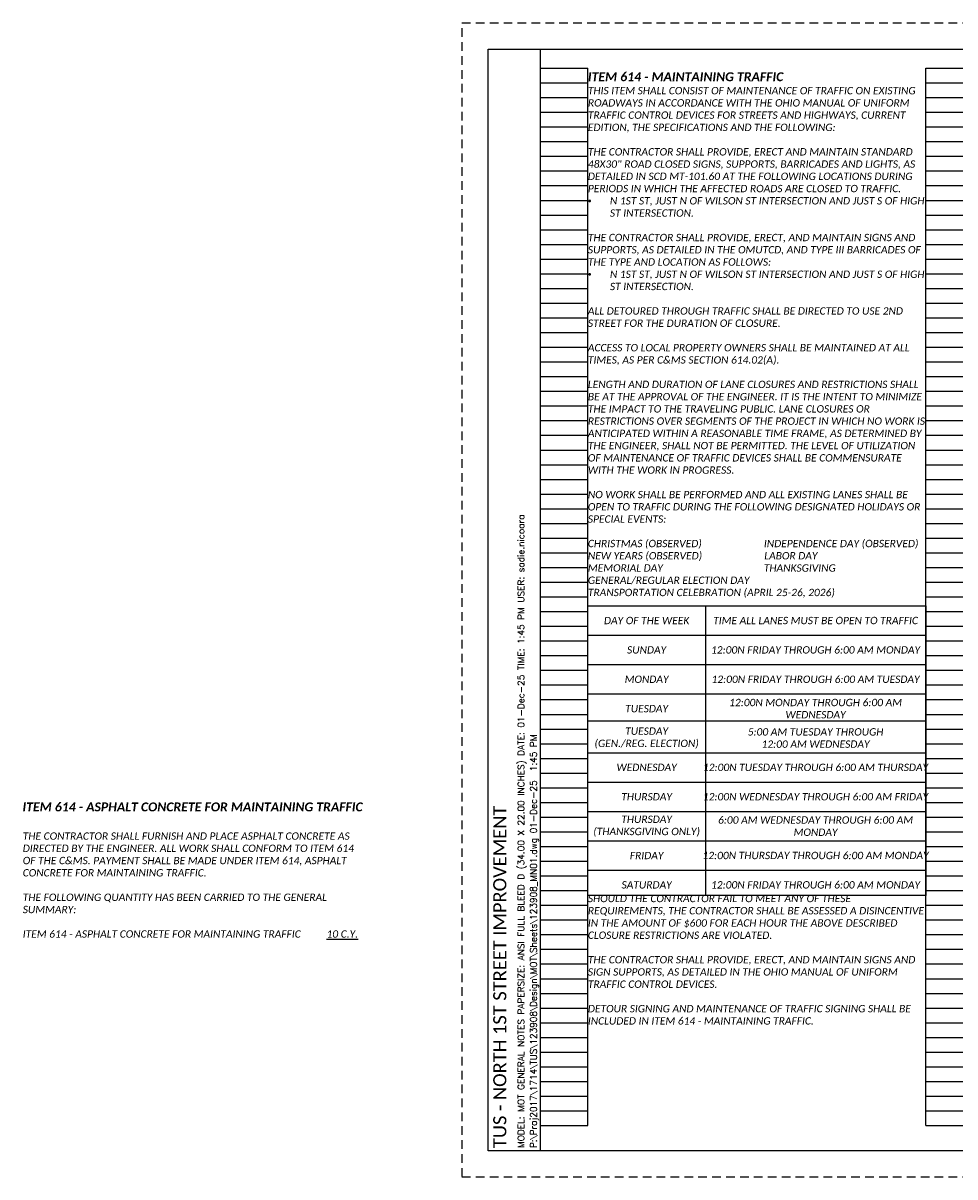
# Paper-space layout 'Layout1' of a CAD drawing. Header units: feet. Extents: x -8.4 to 63.2, y 0 to 22.
# Tile 1 of 3: x -8.4 to 9.4, y 0 to 22. Entities that reach past the tile are written whole.
import ezdxf
from ezdxf.enums import TextEntityAlignment as Align

# ---------------------------------------------------------------- set-up
doc = ezdxf.new("R2010")
doc.units = ezdxf.units.FT
doc.header["$MEASUREMENT"] = 0
doc.linetypes.add('OhDOT_USTN3', pattern=[0.22, 0.165, -0.055])
for name, color, linetype in [('SH_Border', 7, 'Continuous'), ('SH_Cut_Line', 7, 'OhDOT_USTN3'), ('SH_Data', 7, 'Continuous'), ('SH_Text', 7, 'Continuous'), ('SH_TextH', 4, 'Continuous')]:
    doc.layers.add(name, color=color, linetype=linetype)
doc.styles.add('DwgStamp', font='romans.shx')
doc.styles.add('Slanted Normal (0.14) Font 31', font='calibrii.ttf', dxfattribs={"height": 0.14})
doc.styles.add('Slanted Sub-Title (0.17) Font 31', font='calibrii.ttf', dxfattribs={"height": 0.17})
doc.styles.add('Straight Sub-Title (0.17) Font 30', font='calibri.ttf', dxfattribs={"height": 0.17})

# ---------------------------------------------------------------- blocks, each defined once
blk = doc.blocks.new('4COL')
at = {"layer": 'Defpoints', "color": 3, "linetype": 'Continuous'}
for p, q in [((2, 0.98), (2, 21.14)), ((2, 21.14), (2.9, 21.14)), ((2.9, 0.98), (2.9, 21.14)), ((9.34, 0.98), (9.34, 21.14)), ((9.34, 21.14), (10.32, 21.14)), ((10.32, 0.98), (10.32, 21.14)), ((16.76, 0.98), (16.76, 21.14)), ((16.76, 21.14), (17.74, 21.14)), ((17.74, 0.98), (17.74, 21.14)), ((24.18, 0.98), (24.18, 21.14)), ((24.18, 21.14), (25.16, 21.14)), ((25.16, 0.98), (25.16, 21.14)), ((31.6, 0.98), (31.6, 21.14)), ((31.6, 21.14), (32.5, 21.14)), ((32.5, 0.98), (32.5, 21.14)), ((2, 20.86), (2.9, 20.86)), ((9.34, 20.86), (10.32, 20.86)), ((16.76, 20.86), (17.74, 20.86)), ((24.18, 20.86), (25.16, 20.86)), ((31.6, 20.86), (32.5, 20.86)), ((2, 20.58), (2.9, 20.58)), ((9.34, 20.58), (10.32, 20.58)), ((16.76, 20.58), (17.74, 20.58)), ((24.18, 20.58), (25.16, 20.58)), ((31.6, 20.58), (32.5, 20.58)), ((2, 20.3), (2.9, 20.3)), ((9.34, 20.3), (10.32, 20.3)), ((16.76, 20.3), (17.74, 20.3)), ((24.18, 20.3), (25.16, 20.3)), ((31.6, 20.3), (32.5, 20.3)), ((2, 20.02), (2.9, 20.02)), ((9.34, 20.02), (10.32, 20.02)), ((16.76, 20.02), (17.74, 20.02)), ((24.18, 20.02), (25.16, 20.02)), ((31.6, 20.02), (32.5, 20.02)), ((2, 19.74), (2.9, 19.74)), ((9.34, 19.74), (10.32, 19.74)), ((16.76, 19.74), (17.74, 19.74)), ((24.18, 19.74), (25.16, 19.74)), ((31.6, 19.74), (32.5, 19.74)), ((2, 19.46), (2.9, 19.46)), ((9.34, 19.46), (10.32, 19.46)), ((16.76, 19.46), (17.74, 19.46)), ((24.18, 19.46), (25.16, 19.46)), ((31.6, 19.46), (32.5, 19.46)), ((2, 19.18), (2.9, 19.18)), ((9.34, 19.18), (10.32, 19.18)), ((16.76, 19.18), (17.74, 19.18)), ((24.18, 19.18), (25.16, 19.18)), ((31.6, 19.18), (32.5, 19.18)), ((2, 18.9), (2.9, 18.9)), ((9.34, 18.9), (10.32, 18.9)), ((16.76, 18.9), (17.74, 18.9)), ((24.18, 18.9), (25.16, 18.9)), ((31.6, 18.9), (32.5, 18.9)), ((2, 18.62), (2.9, 18.62)), ((9.34, 18.62), (10.32, 18.62)), ((16.76, 18.62), (17.74, 18.62)), ((24.18, 18.62), (25.16, 18.62)), ((31.6, 18.62), (32.5, 18.62)), ((2, 18.34), (2.9, 18.34)), ((9.34, 18.34), (10.32, 18.34)), ((16.76, 18.34), (17.74, 18.34)), ((24.18, 18.34), (25.16, 18.34)), ((31.6, 18.34), (32.5, 18.34)), ((2, 18.06), (2.9, 18.06)), ((9.34, 18.06), (10.32, 18.06)), ((16.76, 18.06), (17.74, 18.06)), ((24.18, 18.06), (25.16, 18.06)), ((31.6, 18.06), (32.5, 18.06)), ((2, 17.78), (2.9, 17.78)), ((9.34, 17.78), (10.32, 17.78)), ((16.76, 17.78), (17.74, 17.78)), ((24.18, 17.78), (25.16, 17.78)), ((31.6, 17.78), (32.5, 17.78)), ((2, 17.5), (2.9, 17.5)), ((9.34, 17.5), (10.32, 17.5)), ((16.76, 17.5), (17.74, 17.5)), ((24.18, 17.5), (25.16, 17.5)), ((31.6, 17.5), (32.5, 17.5)), ((2, 17.22), (2.9, 17.22)), ((9.34, 17.22), (10.32, 17.22)), ((16.76, 17.22), (17.74, 17.22)), ((24.18, 17.22), (25.16, 17.22)), ((31.6, 17.22), (32.5, 17.22)), ((2, 16.94), (2.9, 16.94)), ((9.34, 16.94), (10.32, 16.94)), ((16.76, 16.94), (17.74, 16.94)), ((24.18, 16.94), (25.16, 16.94)), ((31.6, 16.94), (32.5, 16.94)), ((2, 16.66), (2.9, 16.66)), ((9.34, 16.66), (10.32, 16.66)), ((16.76, 16.66), (17.74, 16.66)), ((24.18, 16.66), (25.16, 16.66)), ((31.6, 16.66), (32.5, 16.66)), ((2, 16.38), (2.9, 16.38)), ((9.34, 16.38), (10.32, 16.38)), ((16.76, 16.38), (17.74, 16.38)), ((24.18, 16.38), (25.16, 16.38)), ((31.6, 16.38), (32.5, 16.38)), ((2, 16.1), (2.9, 16.1)), ((9.34, 16.1), (10.32, 16.1)), ((16.76, 16.1), (17.74, 16.1)), ((24.18, 16.1), (25.16, 16.1)), ((31.6, 16.1), (32.5, 16.1)), ((2, 15.82), (2.9, 15.82)), ((9.34, 15.82), (10.32, 15.82)), ((16.76, 15.82), (17.74, 15.82)), ((24.18, 15.82), (25.16, 15.82)), ((31.6, 15.82), (32.5, 15.82)), ((2, 15.54), (2.9, 15.54)), ((9.34, 15.54), (10.32, 15.54)), ((16.76, 15.54), (17.74, 15.54)), ((24.18, 15.54), (25.16, 15.54)), ((31.6, 15.54), (32.5, 15.54)), ((2, 15.26), (2.9, 15.26)), ((9.34, 15.26), (10.32, 15.26)), ((16.76, 15.26), (17.74, 15.26)), ((24.18, 15.26), (25.16, 15.26)), ((31.6, 15.26), (32.5, 15.26)), ((2, 14.98), (2.9, 14.98)), ((9.34, 14.98), (10.32, 14.98)), ((16.76, 14.98), (17.74, 14.98)), ((24.18, 14.98), (25.16, 14.98)), ((31.6, 14.98), (32.5, 14.98)), ((2, 14.7), (2.9, 14.7)), ((9.34, 14.7), (10.32, 14.7)), ((16.76, 14.7), (17.74, 14.7)), ((24.18, 14.7), (25.16, 14.7)), ((31.6, 14.7), (32.5, 14.7)), ((2, 14.42), (2.9, 14.42)), ((9.34, 14.42), (10.32, 14.42)), ((16.76, 14.42), (17.74, 14.42)), ((24.18, 14.42), (25.16, 14.42)), ((31.6, 14.42), (32.5, 14.42)), ((2, 14.14), (2.9, 14.14)), ((9.34, 14.14), (10.32, 14.14)), ((16.76, 14.14), (17.74, 14.14)), ((24.18, 14.14), (25.16, 14.14)), ((31.6, 14.14), (32.5, 14.14)), ((2, 13.86), (2.9, 13.86)), ((9.34, 13.86), (10.32, 13.86)), ((16.76, 13.86), (17.74, 13.86)), ((24.18, 13.86), (25.16, 13.86)), ((31.6, 13.86), (32.5, 13.86)), ((2, 13.58), (2.9, 13.58)), ((9.34, 13.58), (10.32, 13.58)), ((16.76, 13.58), (17.74, 13.58)), ((24.18, 13.58), (25.16, 13.58)), ((31.6, 13.58), (32.5, 13.58)), ((2, 13.3), (2.9, 13.3)), ((9.34, 13.3), (10.32, 13.3)), ((16.76, 13.3), (17.74, 13.3)), ((24.18, 13.3), (25.16, 13.3)), ((31.6, 13.3), (32.5, 13.3)), ((2, 13.02), (2.9, 13.02)), ((9.34, 13.02), (10.32, 13.02)), ((16.76, 13.02), (17.74, 13.02)), ((24.18, 13.02), (25.16, 13.02)), ((31.6, 13.02), (32.5, 13.02)), ((2, 12.74), (2.9, 12.74)), ((9.34, 12.74), (10.32, 12.74)), ((16.76, 12.74), (17.74, 12.74)), ((24.18, 12.74), (25.16, 12.74)), ((31.6, 12.74), (32.5, 12.74)), ((2, 12.46), (2.9, 12.46)), ((9.34, 12.46), (10.32, 12.46)), ((16.76, 12.46), (17.74, 12.46)), ((24.18, 12.46), (25.16, 12.46)), ((31.6, 12.46), (32.5, 12.46)), ((2, 12.18), (2.9, 12.18)), ((9.34, 12.18), (10.32, 12.18)), ((16.76, 12.18), (17.74, 12.18)), ((24.18, 12.18), (25.16, 12.18)), ((31.6, 12.18), (32.5, 12.18)), ((2, 11.9), (2.9, 11.9)), ((9.34, 11.9), (10.32, 11.9)), ((16.76, 11.9), (17.74, 11.9)), ((24.18, 11.9), (25.16, 11.9)), ((31.6, 11.9), (32.5, 11.9)), ((2, 11.62), (2.9, 11.62)), ((9.34, 11.62), (10.32, 11.62)), ((16.76, 11.62), (17.74, 11.62)), ((24.18, 11.62), (25.16, 11.62)), ((31.6, 11.62), (32.5, 11.62)), ((2, 11.34), (2.9, 11.34)), ((9.34, 11.34), (10.32, 11.34)), ((16.76, 11.34), (17.74, 11.34)), ((24.18, 11.34), (25.16, 11.34)), ((31.6, 11.34), (32.5, 11.34)), ((2, 11.06), (2.9, 11.06)), ((9.34, 11.06), (10.32, 11.06)), ((16.76, 11.06), (17.74, 11.06)), ((24.18, 11.06), (25.16, 11.06)), ((31.6, 11.06), (32.5, 11.06)), ((2, 10.78), (2.9, 10.78)), ((9.34, 10.78), (10.32, 10.78)), ((16.76, 10.78), (17.74, 10.78)), ((24.18, 10.78), (25.16, 10.78)), ((31.6, 10.78), (32.5, 10.78)), ((2, 10.5), (2.9, 10.5)), ((9.34, 10.5), (10.32, 10.5)), ((16.76, 10.5), (17.74, 10.5)), ((24.18, 10.5), (25.16, 10.5)), ((31.6, 10.5), (32.5, 10.5)), ((2, 10.22), (2.9, 10.22)), ((9.34, 10.22), (10.32, 10.22)), ((16.76, 10.22), (17.74, 10.22)), ((24.18, 10.22), (25.16, 10.22)), ((31.6, 10.22), (32.5, 10.22)), ((2, 9.94), (2.9, 9.94)), ((9.34, 9.94), (10.32, 9.94)), ((16.76, 9.94), (17.74, 9.94)), ((24.18, 9.94), (25.16, 9.94)), ((31.6, 9.94), (32.5, 9.94)), ((2, 9.66), (2.9, 9.66)), ((9.34, 9.66), (10.32, 9.66)), ((16.76, 9.66), (17.74, 9.66)), ((24.18, 9.66), (25.16, 9.66)), ((31.6, 9.66), (32.5, 9.66)), ((2, 9.38), (2.9, 9.38)), ((9.34, 9.38), (10.32, 9.38)), ((16.76, 9.38), (17.74, 9.38)), ((24.18, 9.38), (25.16, 9.38)), ((31.6, 9.38), (32.5, 9.38)), ((2, 9.1), (2.9, 9.1)), ((9.34, 9.1), (10.32, 9.1)), ((16.76, 9.1), (17.74, 9.1)), ((24.18, 9.1), (25.16, 9.1)), ((31.6, 9.1), (32.5, 9.1)), ((2, 8.82), (2.9, 8.82)), ((9.34, 8.82), (10.32, 8.82)), ((16.76, 8.82), (17.74, 8.82)), ((24.18, 8.82), (25.16, 8.82)), ((31.6, 8.82), (32.5, 8.82)), ((2, 8.54), (2.9, 8.54)), ((9.34, 8.54), (10.32, 8.54)), ((16.76, 8.54), (17.74, 8.54)), ((24.18, 8.54), (25.16, 8.54)), ((31.6, 8.54), (32.5, 8.54)), ((2, 8.26), (2.9, 8.26)), ((9.34, 8.26), (10.32, 8.26)), ((16.76, 8.26), (17.74, 8.26)), ((24.18, 8.26), (25.16, 8.26)), ((31.6, 8.26), (32.5, 8.26)), ((2, 7.98), (2.9, 7.98)), ((9.34, 7.98), (10.32, 7.98)), ((16.76, 7.98), (17.74, 7.98)), ((24.18, 7.98), (25.16, 7.98)), ((31.6, 7.98), (32.5, 7.98)), ((2, 7.7), (2.9, 7.7)), ((9.34, 7.7), (10.32, 7.7)), ((16.76, 7.7), (17.74, 7.7)), ((24.18, 7.7), (25.16, 7.7)), ((31.6, 7.7), (32.5, 7.7)), ((2, 7.42), (2.9, 7.42)), ((9.34, 7.42), (10.32, 7.42)), ((16.76, 7.42), (17.74, 7.42)), ((24.18, 7.42), (25.16, 7.42)), ((31.6, 7.42), (32.5, 7.42)), ((2, 7.14), (2.9, 7.14)), ((9.34, 7.14), (10.32, 7.14)), ((16.76, 7.14), (17.74, 7.14)), ((24.18, 7.14), (25.16, 7.14)), ((31.6, 7.14), (32.5, 7.14)), ((2, 6.86), (2.9, 6.86)), ((9.34, 6.86), (10.32, 6.86)), ((16.76, 6.86), (17.74, 6.86)), ((24.18, 6.86), (25.16, 6.86)), ((31.6, 6.86), (32.5, 6.86)), ((2, 6.58), (2.9, 6.58)), ((9.34, 6.58), (10.32, 6.58)), ((16.76, 6.58), (17.74, 6.58)), ((24.18, 6.58), (25.16, 6.58)), ((31.6, 6.58), (32.5, 6.58)), ((2, 6.3), (2.9, 6.3)), ((9.34, 6.3), (10.32, 6.3)), ((16.76, 6.3), (17.74, 6.3)), ((24.18, 6.3), (25.16, 6.3)), ((31.6, 6.3), (32.5, 6.3)), ((2, 6.02), (2.9, 6.02)), ((9.34, 6.02), (10.32, 6.02)), ((16.76, 6.02), (17.74, 6.02)), ((24.18, 6.02), (25.16, 6.02)), ((31.6, 6.02), (32.5, 6.02)), ((2, 5.74), (2.9, 5.74)), ((9.34, 5.74), (10.32, 5.74)), ((16.76, 5.74), (17.74, 5.74)), ((24.18, 5.74), (25.16, 5.74)), ((31.6, 5.74), (32.5, 5.74)), ((2, 5.46), (2.9, 5.46)), ((9.34, 5.46), (10.32, 5.46)), ((16.76, 5.46), (17.74, 5.46)), ((24.18, 5.46), (25.16, 5.46)), ((31.6, 5.46), (32.5, 5.46)), ((2, 5.18), (2.9, 5.18)), ((9.34, 5.18), (10.32, 5.18)), ((16.76, 5.18), (17.74, 5.18)), ((24.18, 5.18), (25.16, 5.18)), ((31.6, 5.18), (32.5, 5.18)), ((2, 4.9), (2.9, 4.9)), ((9.34, 4.9), (10.32, 4.9)), ((16.76, 4.9), (17.74, 4.9)), ((24.18, 4.9), (25.16, 4.9)), ((31.6, 4.9), (32.5, 4.9)), ((2, 4.62), (2.9, 4.62)), ((9.34, 4.62), (10.32, 4.62)), ((16.76, 4.62), (17.74, 4.62)), ((24.18, 4.62), (25.16, 4.62)), ((31.6, 4.62), (32.5, 4.62)), ((2, 4.34), (2.9, 4.34)), ((9.34, 4.34), (10.32, 4.34)), ((16.76, 4.34), (17.74, 4.34)), ((24.18, 4.34), (25.16, 4.34)), ((31.6, 4.34), (32.5, 4.34)), ((2, 4.06), (2.9, 4.06)), ((9.34, 4.06), (10.32, 4.06)), ((16.76, 4.06), (17.74, 4.06)), ((24.18, 4.06), (25.16, 4.06)), ((31.6, 4.06), (32.5, 4.06)), ((2, 3.78), (2.9, 3.78)), ((9.34, 3.78), (10.32, 3.78)), ((16.76, 3.78), (17.74, 3.78)), ((24.18, 3.78), (25.16, 3.78)), ((31.6, 3.78), (32.5, 3.78)), ((2, 3.5), (2.9, 3.5)), ((9.34, 3.5), (10.32, 3.5)), ((16.76, 3.5), (17.74, 3.5)), ((24.18, 3.5), (25.16, 3.5)), ((31.6, 3.5), (32.5, 3.5)), ((2, 3.22), (2.9, 3.22)), ((9.34, 3.22), (10.32, 3.22)), ((16.76, 3.22), (17.74, 3.22)), ((24.18, 3.22), (25.16, 3.22)), ((31.6, 3.22), (32.5, 3.22)), ((2, 2.94), (2.9, 2.94)), ((9.34, 2.94), (10.32, 2.94)), ((16.76, 2.94), (17.74, 2.94)), ((24.18, 2.94), (25.16, 2.94)), ((31.6, 2.94), (32.5, 2.94)), ((2, 2.66), (2.9, 2.66)), ((9.34, 2.66), (10.32, 2.66)), ((16.76, 2.66), (17.74, 2.66)), ((24.18, 2.66), (25.16, 2.66)), ((31.6, 2.66), (32.5, 2.66)), ((2, 2.38), (2.9, 2.38)), ((9.34, 2.38), (10.32, 2.38)), ((16.76, 2.38), (17.74, 2.38)), ((24.18, 2.38), (25.16, 2.38)), ((31.6, 2.38), (32.5, 2.38)), ((2, 2.1), (2.9, 2.1)), ((9.34, 2.1), (10.32, 2.1)), ((16.76, 2.1), (17.74, 2.1)), ((24.18, 2.1), (25.16, 2.1)), ((31.6, 2.1), (32.5, 2.1)), ((2, 1.82), (2.9, 1.82)), ((9.34, 1.82), (10.32, 1.82)), ((16.76, 1.82), (17.74, 1.82)), ((24.18, 1.82), (25.16, 1.82)), ((31.6, 1.82), (32.5, 1.82)), ((2, 1.54), (2.9, 1.54)), ((9.34, 1.54), (10.32, 1.54)), ((16.76, 1.54), (17.74, 1.54)), ((24.18, 1.54), (25.16, 1.54)), ((31.6, 1.54), (32.5, 1.54)), ((2, 1.26), (2.9, 1.26)), ((9.34, 1.26), (10.32, 1.26)), ((16.76, 1.26), (17.74, 1.26)), ((24.18, 1.26), (25.16, 1.26)), ((31.6, 1.26), (32.5, 1.26)), ((2, 0.98), (2.9, 0.98)), ((9.34, 0.98), (10.32, 0.98)), ((16.76, 0.98), (17.74, 0.98)), ((24.18, 0.98), (25.16, 0.98)), ((31.6, 0.98), (32.5, 0.98))]:
    blk.add_line(p, q, dxfattribs=at)

psp = doc.layouts.get("Layout1")

# ---------------------------------------------------------------- linework, layer by layer
at = {"layer": 'SH_Border'}
for p, q in [((4.641, 10.888), (4.641, 5.363)), ((2.4, 10.328), (8.84, 10.328))]:
    psp.add_line(p, q, dxfattribs=at)
at = {"layer": 'SH_Border', "linetype": 'Continuous', "flags": 128}
psp.add_lwpolyline([(0.5, 21.5), (33.5, 21.5), (33.5, 0.5), (0.5, 0.5), (0.5, 21.5)], close=True, dxfattribs=at)
psp.add_lwpolyline([(1.5, 0.5), (1.5, 21.5)], dxfattribs=at)
at = {"layer": 'SH_Border'}
psp.add_lwpolyline([(2.4, 10.888), (8.84, 10.888), (8.84, 5.363), (2.4, 5.363)], close=True, dxfattribs=at)
at = {"layer": 'SH_Cut_Line', "color": 7, "linetype": 'OhDOT_USTN3', "flags": 128}
psp.add_lwpolyline([(0, 0), (34, 0), (34, 22), (0, 22), (0, 0)], close=True, dxfattribs=at)
at = {"layer": 'SH_Data'}
for p, q in [((2.4, 9.768), (8.84, 9.768)), ((2.4, 9.208), (8.84, 9.208)), ((2.4, 8.696), (8.84, 8.696)), ((2.4, 8.088), (8.84, 8.088)), ((2.4, 7.528), (8.84, 7.528)), ((2.4, 6.968), (8.84, 6.968)), ((2.4, 6.408), (8.84, 6.408)), ((2.4, 5.848), (8.84, 5.848))]:
    psp.add_line(p, q, dxfattribs=at)

# ---------------------------------------------------------------- block references
at = {"layer": 'SH_Text'}
psp.add_blockref('4COL', (-0.5, 0), dxfattribs=at)

# ---------------------------------------------------------------- texts
at = {"layer": 'SH_Border', "insert": (2.4, 21.062), "char_height": 0.17, "width": 6.43343, "attachment_point": 1, "style": 'Slanted Sub-Title (0.17) Font 31'}
psp.add_mtext('{\\fCalibri|b1|i1|c0|p34;\\C4;ITEM 614 - MAINTAINING TRAFFIC}', dxfattribs=at)
at = {"layer": 'SH_Data', "linetype": 'Continuous', "style": 'DwgStamp'}
for s, p in [('MODEL: MOT GENERAL NOTES PAPERSIZE: ANSI FULL BLEED D (34.00 X 22.00 INCHES) DATE: 01-Dec-25 TIME: 1:45 PM USER: sadie.nicoara', (1.188, 0.55)), ('P:\\Proj2017\\1714\\TUS\\123908\\Design\\MOT\\Sheets\\123908_MN01.dwg 01-Dec-25  1:45 PM', (1.425, 0.55))]:
    psp.add_text(s, height=0.125, rotation=90, dxfattribs=at).set_placement(p)
at = {"layer": 'SH_Data', "style": 'Straight Sub-Title (0.17) Font 30'}
psp.add_text('TUS - NORTH 1ST STREET IMPROVEMENT', height=0.25, rotation=90, dxfattribs=at).set_placement((0.721, 0.55), align=Align.MIDDLE_LEFT)
at = {"layer": 'SH_Text', "char_height": 0.14, "style": 'Slanted Normal (0.14) Font 31'}
for s, insert, width, attachment_point in [('THIS ITEM SHALL CONSIST OF MAINTENANCE OF TRAFFIC ON EXISTING ROADWAYS IN ACCORDANCE WITH THE OHIO MANUAL OF UNIFORM TRAFFIC CONTROL DEVICES FOR STREETS AND HIGHWAYS, CURRENT EDITION, THE SPECIFICATIONS AND THE FOLLOWING:\\P\\PTHE CONTRACTOR SHALL PROVIDE, ERECT AND MAINTAIN STANDARD 48X30" ROAD CLOSED SIGNS, SUPPORTS, BARRICADES AND LIGHTS, AS DETAILED IN SCD MT-101.60 AT THE FOLLOWING LOCATIONS DURING PERIODS IN WHICH THE AFFECTED ROADS ARE CLOSED TO TRAFFIC.\\P\\pxi-3,l3,t3;{\\fSymbol|b0|i1|c2|p18;·^I}N 1ST ST, JUST N OF WILSON ST INTERSECTION AND JUST S OF HIGH ST INTERSECTION.\\P\\pi0,l0,tz;\\PTHE CONTRACTOR SHALL PROVIDE, ERECT, AND MAINTAIN SIGNS AND SUPPORTS, AS DETAILED IN THE OMUTCD, AND TYPE III BARRICADES OF THE TYPE AND LOCATION AS FOLLOWS:\\P\\pi-3,l3,t3;{\\fSymbol|b0|i1|c2|p18;·^I}N 1ST ST, JUST N OF WILSON ST INTERSECTION AND JUST S OF HIGH ST INTERSECTION.\\P\\pi0,l0,tz;\\PALL DETOURED THROUGH TRAFFIC SHALL BE DIRECTED TO USE 2ND STREET FOR THE DURATION OF CLOSURE.\\P\\PACCESS TO LOCAL PROPERTY OWNERS SHALL BE MAINTAINED AT ALL TIMES, AS PER C&MS SECTION 614.02(A).\\P\\PLENGTH AND DURATION OF LANE CLOSURES AND RESTRICTIONS SHALL BE AT THE APPROVAL OF THE ENGINEER. IT IS THE INTENT TO MINIMIZE THE IMPACT TO THE TRAVELING PUBLIC. LANE CLOSURES OR RESTRICTIONS OVER SEGMENTS OF THE PROJECT IN WHICH NO WORK IS ANTICIPATED WITHIN A REASONABLE TIME FRAME, AS DETERMINED BY THE ENGINEER, SHALL NOT BE PERMITTED. THE LEVEL OF UTILIZATION OF MAINTENANCE OF TRAFFIC DEVICES SHALL BE COMMENSURATE WITH THE WORK IN PROGRESS.\\P\\PNO WORK SHALL BE PERFORMED AND ALL EXISTING LANES SHALL BE OPEN TO TRAFFIC DURING THE FOLLOWING DESIGNATED HOLIDAYS OR SPECIAL EVENTS:\\P\\PCHRISTMAS (OBSERVED)                        INDEPENDENCE DAY (OBSERVED)\\PNEW YEARS (OBSERVED)                        LABOR DAY\\PMEMORIAL DAY                                       THANKSGIVING\\PGENERAL/REGULAR ELECTION DAY \\PTRANSPORTATION CELEBRATION (APRIL 25-26, 2026)\\P\\P\\P\\P\\P\\P\\P\\P\\P\\P\\P\\P\\P\\P\\P\\P\\P\\P\\P\\P\\P\\P\\P\\P\\PSHOULD THE CONTRACTOR FAIL TO MEET ANY OF THESE REQUIREMENTS, THE CONTRACTOR SHALL BE ASSESSED A DISINCENTIVE IN THE AMOUNT OF $600 FOR EACH HOUR THE ABOVE DESCRIBED CLOSURE RESTRICTIONS ARE VIOLATED.\\P\\PTHE CONTRACTOR SHALL PROVIDE, ERECT, AND MAINTAIN SIGNS AND SIGN SUPPORTS, AS DETAILED IN THE OHIO MANUAL OF UNIFORM TRAFFIC CONTROL DEVICES.\\P\\PDETOUR SIGNING AND MAINTENANCE OF TRAFFIC SIGNING SHALL BE INCLUDED IN ITEM 614 - MAINTAINING TRAFFIC. \\P\\P ', (2.4, 20.782), 6.42058, 1), ('DAY OF THE WEEK', (3.52, 10.608), 2.24087, 5), ('TIME ALL LANES MUST BE OPEN TO TRAFFIC', (6.74, 10.608), 4.19913, 5), ('SUNDAY', (3.52, 10.048), 2.24087, 5), ('12:00N FRIDAY THROUGH 6:00 AM MONDAY', (6.74, 10.048), 4.19913, 5), ('MONDAY', (3.52, 9.488), 2.24087, 5), ('12:00N FRIDAY THROUGH 6:00 AM TUESDAY', (6.74, 9.488), 4.19913, 5), ('12:00N MONDAY THROUGH 6:00 AM WEDNESDAY', (6.74, 8.928), 4.19913, 5), ('TUESDAY', (3.52, 8.928), 2.24087, 5), ('TUESDAY\\P(GEN./REG. ELECTION)', (3.52, 8.368), 2.24087, 5), ('5:00 AM TUESDAY THROUGH\\P12:00 AM WEDNESDAY', (6.74, 8.368), 4.19913, 5), ('WEDNESDAY', (3.52, 7.808), 2.24087, 5), ('12:00N TUESDAY THROUGH 6:00 AM THURSDAY', (6.74, 7.808), 4.19913, 5), ('THURSDAY', (3.52, 7.248), 2.24087, 5), ('12:00N WEDNESDAY THROUGH 6:00 AM FRIDAY', (6.74, 7.248), 4.19913, 5), ('THURSDAY \\P(THANKSGIVING ONLY)', (3.52, 6.688), 2.24087, 5), ('6:00 AM WEDNESDAY THROUGH 6:00 AM MONDAY', (6.74, 6.688), 4.19913, 5), ('THE CONTRACTOR SHALL FURNISH AND PLACE ASPHALT CONCRETE AS DIRECTED BY THE ENGINEER. ALL WORK SHALL CONFORM TO ITEM 614 OF THE C&MS. PAYMENT SHALL BE MADE UNDER ITEM 614, ASPHALT CONCRETE FOR MAINTAINING TRAFFIC. \\P\\PTHE FOLLOWING QUANTITY HAS BEEN CARRIED TO THE GENERAL SUMMARY:\\P\\PITEM 614 - ASPHALT CONCRETE FOR MAINTAINING TRAFFIC          {\\L10 C.Y.}', (-8.372, 6.569), 6.44, 1), ('FRIDAY', (3.52, 6.128), 2.24087, 5), ('12:00N THURSDAY THROUGH 6:00 AM MONDAY', (6.74, 6.128), 4.19913, 5), ('SATURDAY', (3.52, 5.568), 2.24087, 5), ('12:00N FRIDAY THROUGH 6:00 AM MONDAY', (6.74, 5.568), 4.19913, 5)]:
    psp.add_mtext(s, dxfattribs=dict(at, insert=insert, width=width, attachment_point=attachment_point))
at = {"layer": 'SH_TextH', "insert": (-8.377, 7.14), "char_height": 0.17, "width": 6.44, "attachment_point": 1, "style": 'Slanted Sub-Title (0.17) Font 31'}
psp.add_mtext('{\\fCalibri|b1|i1|c0|p34;\\C4;ITEM 614 - ASPHALT CONCRETE FOR MAINTAINING TRAFFIC}', dxfattribs=at)

doc.saveas('drawing.dxf')
